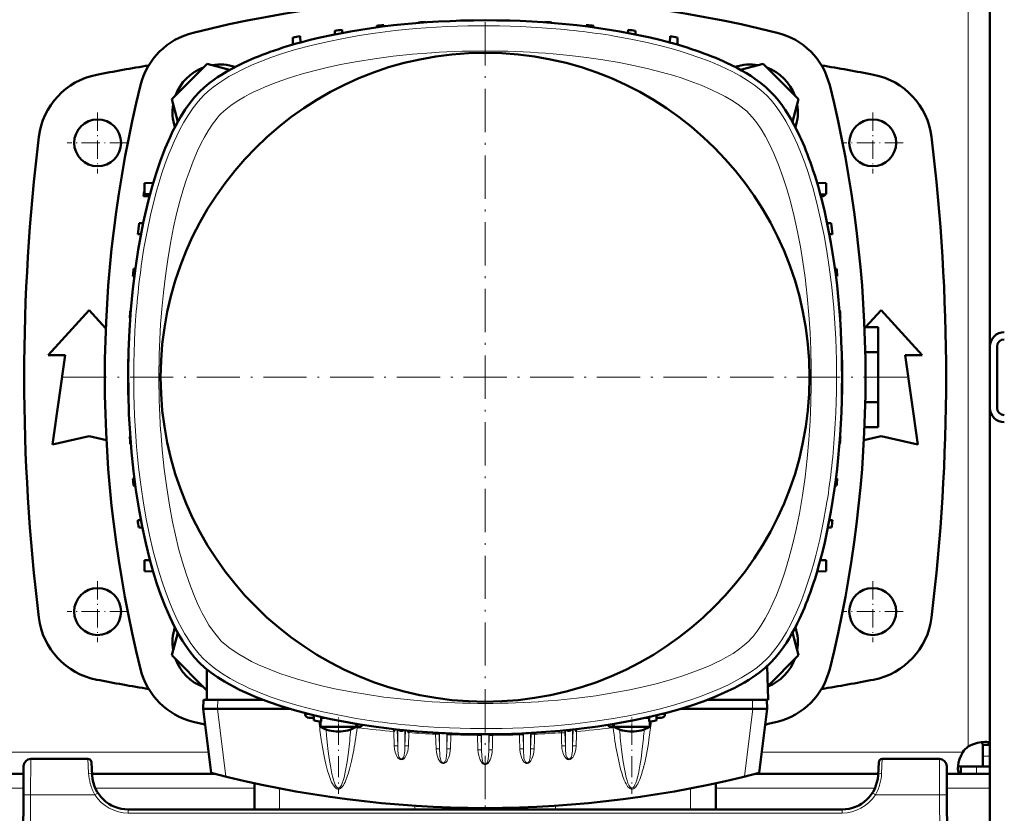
# Model space of a CAD drawing. Extents: x -1358 to 1757, y -1497 to 607.
# Tile 20 of 97: x 168 to 441, y -1271 to -1051. Entities that reach past the tile are written whole.
import ezdxf

# ---------------------------------------------------------------- set-up
doc = ezdxf.new("R2010")
doc.units = 0
doc.linetypes.add('DASHDOT', pattern=[18.5, 12, -3, 0.5, -3])

msp = doc.modelspace()

# ---------------------------------------------------------------- linework, layer by layer
at = {"color": 7, "linetype": 'DASHDOT', "lineweight": 18}
for p, q in [((296.78, -1033.33), (296.78, -1267.33)), ((413.78, -1150.33), (179.78, -1150.33))]:
    msp.add_line(p, q, dxfattribs=at)
at = {"color": 7, "lineweight": 18}
for p, q in [((430.79, -1150.33), (430.79, -1047.86)), ((430.79, -1150.33), (430.79, -1252.79)), ((222.65, -1239.83), (222.58, -1242.33)), ((370.98, -1242.33), (370.92, -1239.83)), ((224.85, -1261.08), (222.55, -1242.33)), ((371.01, -1242.33), (368.71, -1261.08)), ((246.9, -1243.86), (248.2, -1243.86)), ((345.37, -1243.86), (346.67, -1243.86)), ((261.39, -1247.13), (261.29, -1247.53)), ((261.84, -1247.29), (261.8, -1247.62)), ((272.4, -1248.05), (272.53, -1252.63)), ((272.53, -1248.06), (272.53, -1252.63)), ((321.17, -1248.05), (321.03, -1252.63)), ((321.03, -1248.06), (321.03, -1252.63)), ((331.72, -1247.29), (331.76, -1247.62)), ((332.18, -1247.13), (332.27, -1247.53)), ((271.42, -1248.59), (271.54, -1252.55)), ((274.53, -1248.27), (274.53, -1252.63)), ((274.53, -1252.63), (274.66, -1248.28)), ((275.53, -1252.55), (275.64, -1248.92)), ((283.04, -1248.93), (283.04, -1249.35)), ((283.04, -1249.35), (283.16, -1253.38)), ((284.03, -1248.98), (284.04, -1249.44)), ((284.04, -1249.44), (284.16, -1253.46)), ((284.16, -1248.99), (284.16, -1253.46)), ((286.16, -1249.09), (286.16, -1253.46)), ((286.16, -1253.46), (286.27, -1249.6)), ((286.27, -1249.6), (286.28, -1249.1)), ((287.15, -1253.38), (287.27, -1249.51)), ((287.27, -1249.51), (287.28, -1249.14)), ((294.66, -1249.32), (294.67, -1249.66)), ((294.67, -1249.66), (294.79, -1253.65)), ((295.66, -1249.33), (295.67, -1249.74)), ((295.67, -1249.74), (295.78, -1253.74)), ((295.78, -1249.33), (295.78, -1253.74)), ((297.78, -1249.33), (297.78, -1253.74)), ((297.9, -1249.74), (297.78, -1253.74)), ((297.91, -1249.33), (297.9, -1249.74)), ((298.9, -1249.32), (298.9, -1249.66)), ((306.3, -1249.51), (306.29, -1249.14)), ((307.3, -1249.6), (307.28, -1249.1)), ((307.41, -1253.46), (307.3, -1249.6)), ((307.41, -1249.09), (307.41, -1253.46)), ((309.41, -1248.99), (309.41, -1253.46)), ((309.52, -1249.44), (309.41, -1253.46)), ((309.53, -1248.98), (309.52, -1249.44)), ((310.52, -1248.93), (310.52, -1249.35)), ((317.93, -1248.92), (317.91, -1248.37)), ((319.03, -1252.63), (318.93, -1249.01)), ((319.03, -1248.27), (319.03, -1252.63)), ((220.06, -1254.33), (53.51, -1254.33)), ((170.76, -1256.22), (170.72, -1266.16)), ((186.62, -1256.22), (186.81, -1260.19)), ((429.26, -1254.33), (373.51, -1254.33)), ((406.76, -1260.19), (406.95, -1256.22)), ((422.86, -1266.16), (422.82, -1256.22)), ((436.79, -1255.46), (434.79, -1255.46)), ((433.09, -1260.33), (433.09, -1258.33)), ((168.73, -1264.33), (104.85, -1264.33)), ((232.79, -1264.33), (188.68, -1264.33)), ((239.79, -1264.37), (239.79, -1270.22)), ((353.79, -1264.36), (353.79, -1270.22)), ((404.89, -1264.33), (360.79, -1264.33)), ((436.79, -1264.33), (424.85, -1264.33)), ((170.72, -1266.16), (170.29, -1348.22)), ((188.55, -1266.16), (170.72, -1266.16)), ((189.14, -1265.78), (188.55, -1266.16)), ((189.39, -1265.63), (189.14, -1265.78)), ((422.86, -1266.16), (405.03, -1266.16)), ((422.86, -1266.16), (423.29, -1348.22)), ((277.29, -1269.2), (277.29, -1270.22)), ((316.29, -1269.19), (316.29, -1270.22)), ((197.8, -1271.21), (197.8, -1270.22)), ((395.78, -1271.21), (197.8, -1271.21)), ((395.78, -1270.22), (395.78, -1271.21))]:
    msp.add_line(p, q, dxfattribs=at)
at = {"color": 7, "lineweight": 50}
for p, q in [((436.79, -1141.76), (436.79, -1048.36)), ((289.97, -1051.41), (289.97, -1051.43)), ((303.6, -1051.41), (303.6, -1051.43)), ((257.1, -1053.97), (257.13, -1054.85)), ((266.72, -1052.84), (266.7, -1053.3)), ((268.72, -1052.64), (268.73, -1053.03)), ((278.35, -1051.9), (278.34, -1052.05)), ((280.35, -1051.78), (280.35, -1051.9)), ((313.22, -1051.78), (313.22, -1051.9)), ((315.22, -1051.9), (315.23, -1052.05)), ((324.85, -1052.64), (324.83, -1053.03)), ((326.85, -1052.84), (326.86, -1053.3)), ((336.47, -1053.97), (336.44, -1054.85)), ((243.4, -1058.1), (243.47, -1056.1)), ((245.53, -1057.5), (245.47, -1055.75)), ((255.1, -1054.24), (255.06, -1055.25)), ((338.47, -1054.24), (338.51, -1055.25)), ((348.03, -1057.5), (348.1, -1055.75)), ((350.16, -1058.1), (350.1, -1056.1)), ((219.67, -1063.41), (209.87, -1073.2)), ((225.92, -1065.08), (219.67, -1063.41)), ((373.92, -1063.41), (367.65, -1065.09)), ((383.71, -1073.2), (373.92, -1063.41)), ((209.87, -1073.2), (211.54, -1079.46)), ((382.03, -1079.48), (383.71, -1073.2)), ((202.27, -1096.55), (204.71, -1096.42)), ((202.27, -1099.55), (202.27, -1096.55)), ((388.86, -1096.42), (391.38, -1096.55)), ((391.38, -1096.55), (391.38, -1099.55)), ((202.02, -1100.08), (202.03, -1100.04)), ((203.67, -1100.14), (202.02, -1100.08)), ((202.03, -1100.04), (203.68, -1100.09)), ((202.27, -1099.55), (203.83, -1099.55)), ((389.76, -1099.63), (391.38, -1099.55)), ((389.9, -1100.14), (390.4, -1100.12)), ((201.92, -1107.58), (200.84, -1107.61)), ((392.73, -1107.61), (391.65, -1107.58)), ((200.42, -1110.64), (201.3, -1110.67)), ((392.26, -1110.67), (393.15, -1110.64)), ((199.1, -1122.27), (199.49, -1122.28)), ((199.29, -1120.27), (199.75, -1120.25)), ((393.81, -1120.25), (394.27, -1120.27)), ((394.08, -1122.28), (394.47, -1122.27)), ((175.57, -1144.2), (186.94, -1131.7)), ((186.94, -1131.7), (191.56, -1136.78)), ((198.35, -1131.89), (198.51, -1131.89)), ((395.06, -1131.89), (395.22, -1131.89)), ((402.3, -1136.47), (406.64, -1131.7)), ((406.64, -1131.7), (418.02, -1144.2)), ((198.23, -1133.89), (198.36, -1133.9)), ((395.21, -1133.9), (395.33, -1133.89)), ((402, -1136.47), (405.79, -1136.47)), ((405.79, -1136.47), (405.79, -1143.4)), ((180.32, -1144.2), (175.57, -1144.2)), ((176.82, -1168.95), (180.32, -1144.2)), ((197.86, -1143.52), (197.88, -1143.52)), ((395.69, -1143.52), (395.71, -1143.52)), ((402.22, -1143.4), (405.79, -1143.4)), ((405.79, -1143.4), (405.79, -1157.26)), ((413.27, -1144.2), (416.77, -1168.95)), ((418.02, -1144.2), (413.27, -1144.2)), ((436.79, -1141.83), (436.79, -1158.83)), ((438.79, -1141.83), (438.79, -1158.83)), ((197.78, -1145.52), (197.78, -1150.17)), ((197.82, -1145.52), (197.83, -1145.52)), ((395.74, -1145.52), (395.78, -1145.52)), ((395.78, -1155.14), (395.78, -1145.52)), ((395.78, -1145.52), (395.78, -1145.52)), ((197.78, -1150.49), (197.78, -1155.14)), ((197.82, -1155.14), (197.83, -1155.14)), ((395.74, -1155.14), (395.78, -1155.14)), ((395.78, -1155.14), (395.78, -1155.14)), ((197.86, -1157.14), (197.88, -1157.14)), ((395.69, -1157.14), (395.71, -1157.14)), ((402.22, -1157.26), (405.79, -1157.26)), ((405.79, -1157.26), (405.79, -1164.19)), ((436.79, -1158.9), (436.79, -1252.3)), ((402, -1164.19), (405.79, -1164.19)), ((186.94, -1166.7), (176.82, -1168.95)), ((191.74, -1167.77), (186.94, -1166.7)), ((198.23, -1166.77), (198.36, -1166.76)), ((198.35, -1168.77), (198.51, -1168.77)), ((395.06, -1168.77), (395.22, -1168.77)), ((395.21, -1166.76), (395.33, -1166.77)), ((406.64, -1166.7), (401.84, -1167.77)), ((416.77, -1168.95), (406.64, -1166.7)), ((199.1, -1178.39), (199.49, -1178.38)), ((394.08, -1178.38), (394.47, -1178.39)), ((199.29, -1180.39), (199.75, -1180.41)), ((393.81, -1180.41), (394.27, -1180.39)), ((201.3, -1189.99), (200.42, -1190.02)), ((392.26, -1189.99), (393.15, -1190.02)), ((200.69, -1192.02), (201.71, -1192.05)), ((391.86, -1192.05), (392.87, -1192.02)), ((202.27, -1201.11), (203.8, -1201.03)), ((202.27, -1201.11), (202.27, -1204.11)), ((389.76, -1201.03), (391.38, -1201.11)), ((391.38, -1204.11), (391.38, -1201.11)), ((204.71, -1204.24), (202.27, -1204.11)), ((388.86, -1204.24), (391.38, -1204.11)), ((211.54, -1221.2), (209.87, -1227.45)), ((383.71, -1227.45), (382.03, -1221.18)), ((209.87, -1227.45), (219.62, -1237.21)), ((375.18, -1235.99), (383.71, -1227.45)), ((219.62, -1239.83), (219.62, -1231.36)), ((375.04, -1230.42), (375.28, -1239.79)), ((218.65, -1239.83), (218.58, -1242.33)), ((219.62, -1239.83), (218.65, -1239.83)), ((235.21, -1239.83), (219.62, -1239.83)), ((375.28, -1239.83), (358.36, -1239.83)), ((374.98, -1242.33), (374.92, -1239.83)), ((375.28, -1239.83), (375.28, -1239.79)), ((220.76, -1260.04), (218.58, -1242.33)), ((218.58, -1242.33), (222.55, -1242.33)), ((222.58, -1242.33), (222.55, -1242.33)), ((222.58, -1242.33), (242.62, -1242.33)), ((350.94, -1242.33), (370.98, -1242.33)), ((370.98, -1242.33), (371.01, -1242.33)), ((374.98, -1242.33), (371.01, -1242.33)), ((372.81, -1260.04), (374.98, -1242.33)), ((246.91, -1243.53), (246.9, -1243.86)), ((247.98, -1244.83), (249.26, -1244.83)), ((249.28, -1245.54), (249.23, -1244.11)), ((251.28, -1245.86), (251.33, -1244.6)), ((251.32, -1244.83), (251.47, -1244.83)), ((251.47, -1244.83), (251.69, -1244.83)), ((251.69, -1244.83), (251.75, -1244.83)), ((252.33, -1244.83), (251.75, -1244.83)), ((341.81, -1244.83), (341.23, -1244.83)), ((342.09, -1244.83), (341.81, -1244.83)), ((342.09, -1244.83), (342.25, -1244.83)), ((342.28, -1245.86), (342.24, -1244.6)), ((344.28, -1245.54), (344.33, -1244.11)), ((344.31, -1244.83), (345.58, -1244.83)), ((346.65, -1243.53), (346.67, -1243.86)), ((251.08, -1247.29), (251.08, -1245.83)), ((251.69, -1247.29), (251.08, -1247.29)), ((258.48, -1247.29), (251.69, -1247.29)), ((261.08, -1247.29), (258.48, -1247.29)), ((261.08, -1247.29), (261.08, -1246.83)), ((271.77, -1247.98), (271.42, -1248.59)), ((321.79, -1247.98), (322.15, -1248.59)), ((332.48, -1247.29), (332.48, -1246.83)), ((333.09, -1247.29), (332.48, -1247.29)), ((333.09, -1247.29), (339.88, -1247.29)), ((339.88, -1247.29), (342.48, -1247.29)), ((342.48, -1247.29), (342.48, -1245.83)), ((275.33, -1248.34), (275.64, -1248.92)), ((434.79, -1252.3), (434.79, -1255.46)), ((436.79, -1252.3), (434.79, -1252.3)), ((436.79, -1252.3), (436.79, -1255.46)), ((186.62, -1256.22), (170.76, -1256.22)), ((422.82, -1256.22), (406.95, -1256.22)), ((434.79, -1255.46), (434.79, -1258.33)), ((436.79, -1255.46), (436.79, -1258.33)), ((168.76, -1258.21), (168.72, -1266.16)), ((187.81, -1260.74), (187.62, -1257.16)), ((405.95, -1257.16), (405.76, -1260.74)), ((424.82, -1258.21), (424.86, -1266.16)), ((428.76, -1260.33), (428.76, -1258.33)), ((433.09, -1258.33), (428.76, -1258.33)), ((436.79, -1258.33), (433.09, -1258.33)), ((436.79, -1258.33), (434.79, -1258.33)), ((436.79, -1260.33), (436.79, -1258.33)), ((168.75, -1260.33), (104.83, -1260.33)), ((221.88, -1260.33), (187.79, -1260.33)), ((405.78, -1260.33), (371.68, -1260.33)), ((428.76, -1260.33), (424.83, -1260.33)), ((433.09, -1260.33), (428.76, -1260.33)), ((436.79, -1260.33), (433.09, -1260.33)), ((436.79, -1260.33), (436.79, -1264.33)), ((232.79, -1262.93), (232.79, -1270.22)), ((360.79, -1262.92), (360.79, -1270.22)), ((436.79, -1264.33), (436.79, -1278.33)), ((168.29, -1348.22), (168.72, -1266.16)), ((425.29, -1348.22), (424.86, -1266.16)), ((395.78, -1270.22), (197.8, -1270.22))]:
    msp.add_line(p, q, dxfattribs=at)
at = {"color": 7, "linetype": 'DASHDOT', "lineweight": 18, "ltscale": 0.422498}
for p, q in [((189.29, -1076.88), (189.29, -1093.78)), ((404.29, -1076.88), (404.29, -1093.78)), ((189.29, -1206.88), (189.29, -1223.78)), ((404.29, -1206.88), (404.29, -1223.78))]:
    msp.add_line(p, q, dxfattribs=at)
at = {"color": 7, "linetype": 'DASHDOT', "lineweight": 18, "ltscale": 0.422501}
for p, q in [((197.74, -1085.33), (180.84, -1085.33)), ((412.74, -1085.33), (395.84, -1085.33)), ((197.74, -1215.33), (180.84, -1215.33)), ((412.74, -1215.33), (395.84, -1215.33))]:
    msp.add_line(p, q, dxfattribs=at)
at = {"color": 7, "linetype": 'DASHDOT', "lineweight": 18, "ltscale": 0.073828}
msp.add_line((256.08, -1247.54), (256.08, -1244.58), dxfattribs=at)
at = {"color": 7, "linetype": 'DASHDOT', "lineweight": 18, "ltscale": 0.073831}
msp.add_line((337.48, -1247.54), (337.48, -1244.58), dxfattribs=at)
at = {"color": 7, "linetype": 'DASHDOT', "lineweight": 18, "ltscale": 0.487851}
msp.add_line((256.08, -1246.4), (256.08, -1265.91), dxfattribs=at)
at = {"color": 7, "linetype": 'DASHDOT', "lineweight": 18, "ltscale": 0.487872}
msp.add_line((337.48, -1246.4), (337.48, -1265.91), dxfattribs=at)
at = {"color": 7, "linetype": 'DASHDOT', "lineweight": 18, "ltscale": 0.030692}
msp.add_line((296.79, -1269.09), (296.79, -1270.32), dxfattribs=at)
at = {"color": 7, "lineweight": 18}
for points in [[(218.66, -1072.21), (219.94, -1071.02), (221.36, -1069.86), (222.9, -1068.74), (224.56, -1067.65), (225.73, -1066.94), (226.95, -1066.26), (229.5, -1064.94), (232.2, -1063.7), (234.71, -1062.66), (237.32, -1061.67), (240.01, -1060.74), (242.08, -1060.08), (244.19, -1059.46), (248.5, -1058.3), (252.93, -1057.26), (257.46, -1056.34), (261.84, -1055.57), (266.28, -1054.9)], [(332.54, -1055.7), (337.19, -1056.54), (341.76, -1057.51), (346.22, -1058.59), (348.41, -1059.18), (350.56, -1059.8), (353.37, -1060.68), (356.1, -1061.62), (358.75, -1062.62), (360.46, -1063.31), (362.12, -1064.03), (363.72, -1064.77), (365.27, -1065.54), (367.5, -1066.75), (369.59, -1068.02), (371.51, -1069.34), (373.26, -1070.71), (374.11, -1071.45), (374.9, -1072.21)], [(223.61, -1077.16), (224.82, -1076.06), (226.24, -1074.95), (228.03, -1073.74), (230, -1072.57), (231.31, -1071.86), (232.67, -1071.18), (234.18, -1070.48), (235.73, -1069.8), (238.85, -1068.56), (242.23, -1067.38), (245.72, -1066.3), (249.3, -1065.32), (252.96, -1064.42), (256.67, -1063.62), (261.34, -1062.75), (266.06, -1061.99), (271.32, -1061.3), (276.62, -1060.75), (281.95, -1060.33)], [(315.63, -1060.64), (320.27, -1061.08), (324.88, -1061.63), (329.45, -1062.29), (333.97, -1063.06), (338.43, -1063.94), (342.07, -1064.77), (345.64, -1065.68), (349.13, -1066.68), (351.44, -1067.42), (353.7, -1068.19), (356.72, -1069.34), (359.61, -1070.58), (361.54, -1071.5), (363.38, -1072.47), (365.11, -1073.47)], [(202.15, -1114.58), (203, -1109.92), (203.96, -1105.35), (205.05, -1100.89), (205.64, -1098.7), (206.26, -1096.55), (207.14, -1093.74), (208.07, -1091.01), (209.07, -1088.36), (209.76, -1086.66), (210.49, -1084.99), (211.23, -1083.39), (212, -1081.84), (213.21, -1079.61), (214.47, -1077.53), (215.79, -1075.6), (217.16, -1073.85), (217.91, -1073), (218.66, -1072.21)], [(374.9, -1072.21), (376.09, -1073.49), (377.25, -1074.9), (378.37, -1076.45), (379.46, -1078.11), (380.17, -1079.28), (380.85, -1080.49), (382.17, -1083.04), (383.41, -1085.74), (384.46, -1088.26), (385.44, -1090.87), (386.37, -1093.56), (387.03, -1095.63), (387.65, -1097.73), (388.81, -1102.05), (389.85, -1106.48), (390.78, -1111.01), (391.55, -1115.39), (392.22, -1119.82)], [(365.11, -1073.47), (366.96, -1074.69), (367.84, -1075.33), (368.66, -1075.98), (369.34, -1076.57), (369.95, -1077.16)], [(219.92, -1082), (221.14, -1080.15), (221.79, -1079.27), (222.44, -1078.45), (223.03, -1077.77), (223.61, -1077.16)], [(369.95, -1077.16), (371.06, -1078.37), (372.17, -1079.79), (373.37, -1081.57), (374.53, -1083.52), (375.74, -1085.83), (376.89, -1088.29)], [(207.09, -1131.48), (207.54, -1126.84), (208.09, -1122.23), (208.74, -1117.66), (209.51, -1113.14), (210.39, -1108.68), (211.22, -1105.04), (212.13, -1101.47), (213.14, -1097.98), (213.87, -1095.67), (214.65, -1093.41), (215.79, -1090.39), (217.03, -1087.5), (217.95, -1085.57), (218.92, -1083.73), (219.92, -1082)], [(376.89, -1088.29), (377.55, -1089.85), (378.18, -1091.44), (379.38, -1094.72), (380.47, -1098.12), (381.47, -1101.61), (382.51, -1105.74), (383.44, -1109.96), (384.23, -1114.13), (384.93, -1118.36), (385.53, -1122.64), (386.13, -1127.82), (386.6, -1133.05), (386.92, -1137.88), (387.14, -1142.73), (387.25, -1147.59), (387.25, -1152.45), (387.15, -1157.31)], [(387.15, -1157.31), (386.93, -1162.53), (386.59, -1167.73), (386.13, -1172.91), (385.53, -1178.05), (384.8, -1183.13), (383.94, -1188.16), (383.05, -1192.53), (382.05, -1196.83), (381.03, -1200.65), (379.9, -1204.37), (378.78, -1207.64), (377.56, -1210.78), (376.59, -1213.03), (375.57, -1215.18), (374.49, -1217.21)], [(223.61, -1223.5), (222.51, -1222.29), (221.4, -1220.87), (220.19, -1219.08), (219.02, -1217.11), (218.32, -1215.8), (217.64, -1214.44), (216.93, -1212.94), (216.26, -1211.38), (215.02, -1208.26), (213.83, -1204.88), (212.75, -1201.39), (211.77, -1197.81), (210.88, -1194.16), (210.07, -1190.44), (209.2, -1185.78), (208.45, -1181.05), (207.76, -1175.8), (207.21, -1170.49), (206.79, -1165.16)], [(218.66, -1228.45), (217.47, -1227.17), (216.32, -1225.76), (215.19, -1224.21), (214.1, -1222.55), (213.4, -1221.38), (212.71, -1220.17), (211.4, -1217.61), (210.15, -1214.91), (209.11, -1212.4), (208.12, -1209.79), (207.2, -1207.1), (206.54, -1205.03), (205.91, -1202.92), (204.75, -1198.61), (203.71, -1194.18), (202.79, -1189.65), (202.02, -1185.27), (201.35, -1180.83)], [(391.41, -1186.08), (390.57, -1190.74), (389.6, -1195.31), (388.52, -1199.77), (387.93, -1201.95), (387.31, -1204.11), (386.43, -1206.91), (385.49, -1209.65), (384.5, -1212.29), (383.8, -1214), (383.08, -1215.66), (382.34, -1217.27), (381.57, -1218.82), (380.36, -1221.05), (379.09, -1223.13), (377.77, -1225.06), (376.4, -1226.81), (375.66, -1227.66), (374.9, -1228.45)], [(374.49, -1217.21), (373.39, -1219.06), (372.25, -1220.74), (371.1, -1222.24), (370.52, -1222.9), (369.95, -1223.5)], [(228.45, -1227.19), (226.61, -1225.97), (225.72, -1225.32), (224.91, -1224.67), (224.23, -1224.08), (223.61, -1223.5)], [(369.95, -1223.5), (368.75, -1224.6), (367.33, -1225.71), (365.54, -1226.92), (363.57, -1228.09), (362.26, -1228.79), (360.9, -1229.48), (359.39, -1230.18), (357.84, -1230.86), (354.71, -1232.09), (351.33, -1233.28), (347.85, -1234.36), (344.27, -1235.34), (340.61, -1236.23), (336.89, -1237.04), (332.23, -1237.91), (327.5, -1238.66), (322.25, -1239.35), (316.95, -1239.91), (311.61, -1240.32)], [(261.03, -1244.96), (256.37, -1244.11), (251.8, -1243.15), (247.34, -1242.06), (245.16, -1241.48), (243.01, -1240.85), (240.2, -1239.98), (237.47, -1239.04), (234.82, -1238.04), (233.11, -1237.35), (231.45, -1236.63), (229.84, -1235.88), (228.29, -1235.11), (226.06, -1233.91), (223.98, -1232.64), (222.05, -1231.32), (220.3, -1229.95), (219.46, -1229.2), (218.66, -1228.45)], [(277.93, -1240.02), (273.29, -1239.58), (268.68, -1239.03), (264.11, -1238.37), (259.59, -1237.6), (255.13, -1236.72), (251.5, -1235.89), (247.93, -1234.98), (244.43, -1233.97), (242.12, -1233.24), (239.87, -1232.47), (236.85, -1231.32), (233.96, -1230.08), (232.02, -1229.16), (230.18, -1228.19), (228.45, -1227.19)], [(374.9, -1228.45), (373.63, -1229.64), (372.21, -1230.8), (370.67, -1231.92), (369, -1233.01), (367.83, -1233.71), (366.62, -1234.4), (364.07, -1235.72), (361.37, -1236.96), (358.85, -1238), (356.24, -1238.99), (353.55, -1239.92), (351.48, -1240.57), (349.38, -1241.2), (345.06, -1242.36), (340.63, -1243.4), (336.1, -1244.32), (331.73, -1245.09), (327.29, -1245.76)], [(252.89, -1250.5), (253.19, -1253.4), (253.54, -1256.08), (253.86, -1258.15)], [(284.04, -1249.44), (284.04, -1249.43), (284.02, -1249.42), (283.92, -1249.39), (283.77, -1249.37), (283.04, -1249.35)], [(286.27, -1249.6), (286.27, -1249.59), (286.29, -1249.58), (286.39, -1249.55), (286.58, -1249.53), (287.27, -1249.51)], [(295.67, -1249.74), (295.66, -1249.74), (295.65, -1249.72), (295.54, -1249.69), (295.34, -1249.67), (294.67, -1249.66)], [(297.9, -1249.74), (297.9, -1249.74), (297.92, -1249.72), (298.03, -1249.69), (298.23, -1249.67), (298.9, -1249.66)], [(307.3, -1249.6), (307.29, -1249.59), (307.28, -1249.58), (307.18, -1249.55), (306.98, -1249.53), (306.3, -1249.51)], [(309.52, -1249.44), (309.53, -1249.43), (309.54, -1249.42), (309.64, -1249.39), (309.8, -1249.37), (310.52, -1249.35)], [(318.93, -1249.01), (318.92, -1249), (318.91, -1248.99), (318.81, -1248.96), (318.61, -1248.93), (317.93, -1248.92)], [(340.68, -1250.5), (340.37, -1253.4), (340.03, -1256.08), (339.71, -1258.15)], [(272.53, -1252.63), (272.53, -1252.63), (272.52, -1252.62), (272.45, -1252.59), (272.31, -1252.57), (271.93, -1252.55), (271.54, -1252.55)], [(271.54, -1252.55), (271.63, -1253.47), (271.84, -1254.37), (271.99, -1254.81), (272.17, -1255.24), (272.49, -1255.78), (272.7, -1256.02), (272.93, -1256.22), (273.23, -1256.38), (273.56, -1256.43), (273.76, -1256.4), (273.96, -1256.33), (274.3, -1256.09), (274.59, -1255.75), (274.83, -1255.37), (275.01, -1254.97), (275.31, -1254.09), (275.46, -1253.33), (275.53, -1252.55)], [(274.53, -1252.63), (274.54, -1252.63), (274.55, -1252.62), (274.62, -1252.59), (274.76, -1252.57), (275.14, -1252.55), (275.53, -1252.55)], [(284.16, -1253.46), (284.15, -1253.45), (284.12, -1253.44), (283.92, -1253.4), (283.28, -1253.37), (283.16, -1253.38)], [(283.16, -1253.38), (283.26, -1254.34), (283.47, -1255.28), (283.62, -1255.73), (283.8, -1256.17), (284.11, -1256.75), (284.3, -1257), (284.53, -1257.22), (284.8, -1257.38), (285.07, -1257.46), (285.36, -1257.44), (285.62, -1257.33), (285.84, -1257.17), (286.03, -1256.97), (286.22, -1256.72), (286.38, -1256.45), (286.57, -1256.06), (286.72, -1255.67), (286.98, -1254.75), (287.13, -1253.81), (287.15, -1253.38)], [(285.25, -1257.25), (285.43, -1257.18), (285.59, -1257.05), (285.72, -1256.87), (285.81, -1256.67), (285.95, -1256.24), (286, -1255.95), (286.07, -1255.37), (286.14, -1254.19), (286.16, -1253.46)], [(286.16, -1253.46), (286.16, -1253.46), (286.17, -1253.45), (286.24, -1253.42), (286.38, -1253.4), (286.76, -1253.37), (287.15, -1253.38)], [(307.41, -1253.46), (307.4, -1253.45), (307.37, -1253.44), (307.17, -1253.4), (306.53, -1253.37), (306.41, -1253.38)], [(310.4, -1253.38), (310.31, -1254.34), (310.1, -1255.28), (309.95, -1255.73), (309.77, -1256.17), (309.45, -1256.75), (309.26, -1257), (309.04, -1257.22), (308.77, -1257.38), (308.49, -1257.46), (308.2, -1257.44), (307.95, -1257.33), (307.72, -1257.17), (307.53, -1256.97), (307.34, -1256.72), (307.18, -1256.45), (307, -1256.06), (306.84, -1255.67), (306.58, -1254.75), (306.44, -1253.81), (306.41, -1253.38)], [(308.32, -1257.25), (308.13, -1257.18), (307.98, -1257.05), (307.85, -1256.87), (307.75, -1256.67), (307.62, -1256.24), (307.56, -1255.95), (307.5, -1255.37), (307.43, -1254.19), (307.41, -1253.46)], [(309.41, -1253.46), (309.41, -1253.46), (309.42, -1253.45), (309.49, -1253.42), (309.63, -1253.4), (310.01, -1253.37), (310.4, -1253.38)], [(319.03, -1252.63), (319.03, -1252.63), (319.02, -1252.62), (318.95, -1252.59), (318.81, -1252.57), (318.43, -1252.55), (318.04, -1252.55)], [(322.03, -1252.55), (321.94, -1253.47), (321.73, -1254.37), (321.58, -1254.81), (321.39, -1255.24), (321.07, -1255.78), (320.87, -1256.02), (320.63, -1256.22), (320.34, -1256.38), (320.01, -1256.43), (319.8, -1256.4), (319.61, -1256.33), (319.27, -1256.09), (318.97, -1255.75), (318.74, -1255.37), (318.55, -1254.97), (318.26, -1254.09), (318.1, -1253.33), (318.04, -1252.55)], [(321.03, -1252.63), (321.04, -1252.62), (321.07, -1252.61), (321.18, -1252.58), (321.36, -1252.56), (322.03, -1252.55)], [(256.41, -1264.51), (256.65, -1264.4), (256.86, -1264.24), (257.07, -1264.04), (257.26, -1263.81), (257.49, -1263.48), (257.7, -1263.13), (257.95, -1262.64), (258.18, -1262.14), (258.56, -1261.12), (258.9, -1260.1), (259.19, -1259.06), (259.74, -1256.83), (260.19, -1254.59)], [(256.67, -1263.89), (256.92, -1263.47), (257.16, -1262.91), (257.4, -1262.21), (257.64, -1261.39), (258.08, -1259.41), (258.49, -1257.04), (258.86, -1254.3)], [(272.63, -1254.51), (272.7, -1255.01), (272.75, -1255.26), (272.87, -1255.62)], [(272.87, -1255.62), (273.02, -1255.89), (273.23, -1256.1), (273.44, -1256.19)], [(273.44, -1256.19), (273.61, -1256.19), (273.76, -1256.14), (273.94, -1256), (274.14, -1255.73)], [(274.14, -1255.73), (274.29, -1255.33), (274.36, -1255.05), (274.44, -1254.49)], [(284.25, -1255.4), (284.31, -1255.93), (284.36, -1256.19), (284.46, -1256.58), (284.6, -1256.88), (284.7, -1257.01), (284.86, -1257.16), (285.06, -1257.25), (285.25, -1257.25)], [(295.78, -1253.74), (295.78, -1253.74), (295.77, -1253.73), (295.7, -1253.7), (295.56, -1253.68), (295.18, -1253.65), (294.79, -1253.65)], [(294.79, -1253.65), (294.86, -1254.46), (295.01, -1255.26), (295.24, -1256.03), (295.42, -1256.49), (295.64, -1256.94), (295.93, -1257.35), (296.11, -1257.53), (296.32, -1257.68), (296.54, -1257.78), (296.78, -1257.82)], [(295.78, -1253.74), (295.85, -1255.38), (295.93, -1256.25), (296.02, -1256.69), (296.17, -1257.13), (296.33, -1257.38), (296.54, -1257.57), (296.78, -1257.63)], [(298.78, -1253.65), (298.71, -1254.46), (298.56, -1255.26), (298.33, -1256.03), (298.15, -1256.49), (297.92, -1256.94), (297.63, -1257.35), (297.45, -1257.53), (297.25, -1257.68), (297.02, -1257.78), (296.78, -1257.82)], [(297.78, -1253.74), (297.72, -1255.38), (297.63, -1256.25), (297.55, -1256.69), (297.4, -1257.13), (297.24, -1257.38), (297.02, -1257.57), (296.78, -1257.63)], [(297.78, -1253.74), (297.79, -1253.74), (297.8, -1253.73), (297.87, -1253.7), (298.01, -1253.68), (298.39, -1253.65), (298.78, -1253.65)], [(309.32, -1255.4), (309.26, -1255.93), (309.21, -1256.19), (309.1, -1256.58), (308.96, -1256.88), (308.87, -1257.01), (308.7, -1257.16), (308.51, -1257.25), (308.32, -1257.25)], [(319.42, -1255.73), (319.27, -1255.33), (319.21, -1255.05), (319.13, -1254.49)], [(320.12, -1256.19), (319.96, -1256.19), (319.8, -1256.14), (319.62, -1256), (319.42, -1255.73)], [(320.7, -1255.62), (320.54, -1255.89), (320.33, -1256.1), (320.12, -1256.19)], [(320.93, -1254.51), (320.87, -1255.01), (320.81, -1255.26), (320.7, -1255.62)], [(337.15, -1264.51), (336.92, -1264.4), (336.71, -1264.24), (336.5, -1264.04), (336.31, -1263.81), (336.07, -1263.48), (335.86, -1263.13), (335.61, -1262.64), (335.39, -1262.14), (335, -1261.12), (334.67, -1260.1), (334.37, -1259.06), (333.83, -1256.83), (333.37, -1254.59)], [(336.9, -1263.89), (336.65, -1263.47), (336.4, -1262.91), (336.16, -1262.21), (335.93, -1261.39), (335.49, -1259.41), (335.08, -1257.04), (334.7, -1254.3)], [(252.81, -1258.44), (253.09, -1259.5), (253.41, -1260.55), (253.91, -1261.94), (254.2, -1262.62), (254.43, -1263.07), (254.69, -1263.5), (254.98, -1263.91), (255.18, -1264.12), (255.4, -1264.32), (255.65, -1264.47), (255.95, -1264.56), (256.26, -1264.55), (256.41, -1264.51)], [(253.86, -1258.15), (254.28, -1260.33), (254.5, -1261.28), (254.73, -1262.1), (254.97, -1262.82), (255.22, -1263.41), (255.47, -1263.85), (255.72, -1264.13), (255.89, -1264.24), (256.06, -1264.28), (256.22, -1264.26)], [(340.76, -1258.44), (340.47, -1259.5), (340.16, -1260.55), (339.66, -1261.94), (339.36, -1262.62), (339.13, -1263.07), (338.88, -1263.5), (338.58, -1263.91), (338.39, -1264.12), (338.17, -1264.32), (337.91, -1264.47), (337.62, -1264.56), (337.3, -1264.55), (337.15, -1264.51)], [(339.71, -1258.15), (339.29, -1260.33), (339.07, -1261.28), (338.84, -1262.1), (338.6, -1262.82), (338.35, -1263.41), (338.09, -1263.85), (337.84, -1264.13), (337.67, -1264.24), (337.5, -1264.28), (337.34, -1264.26)], [(256.22, -1264.26), (256.45, -1264.13), (256.67, -1263.89)], [(337.34, -1264.26), (337.12, -1264.13), (336.9, -1263.89)], [(168.72, -1266.16), (168.72, -1266.16), (168.75, -1266.16), (170.72, -1266.16)]]:
    msp.add_lwpolyline(points, dxfattribs=at)
at = {"color": 7, "lineweight": 50}
for points in [[(229.79, -1063.11), (228.25, -1063.86), (226.67, -1064.68), (225.16, -1065.52), (223.65, -1066.42), (222.58, -1067.12), (221.52, -1067.84), (220.15, -1068.87), (218.83, -1069.97), (217.59, -1071.13)], [(375.98, -1071.13), (374.6, -1069.85), (373.14, -1068.65), (371.61, -1067.54), (370.44, -1066.76), (369.25, -1066.01), (367.87, -1065.21), (366.49, -1064.46), (365.12, -1063.76), (363.77, -1063.11)], [(217.59, -1071.13), (216.21, -1072.62), (214.88, -1074.27), (213.61, -1076.06), (212.39, -1078), (211.61, -1079.34), (210.86, -1080.73), (210.11, -1082.2), (209.39, -1083.72), (208.04, -1086.83), (206.73, -1090.24), (205.52, -1093.79), (204.41, -1097.45), (203.39, -1101.22), (202.46, -1105.07), (201.93, -1107.52), (201.43, -1109.99), (200.54, -1115.02), (199.77, -1120.12), (199.41, -1122.94), (199.08, -1125.78), (198.54, -1131.51), (198.14, -1137.28), (197.89, -1143.08), (197.79, -1148.9), (197.82, -1154.72), (198, -1160.54), (198.29, -1165.85), (198.71, -1171.13), (199.25, -1176.36), (199.91, -1181.55), (200.7, -1186.66), (201.63, -1191.69), (202.65, -1196.38), (203.2, -1198.69), (203.79, -1200.97), (204.73, -1204.33), (205.76, -1207.6), (206.86, -1210.77), (208.04, -1213.83), (209.31, -1216.77), (210.66, -1219.55), (211.39, -1220.92), (212.14, -1222.25), (212.87, -1223.45), (213.61, -1224.6), (214.89, -1226.4), (216.21, -1228.04), (217.59, -1229.53)], [(384, -1083.34), (383.25, -1081.79), (382.44, -1080.21), (381.59, -1078.7), (380.69, -1077.2), (380, -1076.12), (379.27, -1075.07), (378.24, -1073.7), (377.15, -1072.38), (375.98, -1071.13)], [(375.98, -1229.53), (377.26, -1228.15), (378.46, -1226.68), (379.57, -1225.16), (380.36, -1223.99), (381.1, -1222.8), (381.9, -1221.41), (382.65, -1220.03), (383.35, -1218.66), (384, -1217.32)], [(217.59, -1229.53), (219.07, -1230.9), (220.72, -1232.23), (222.52, -1233.5), (224.45, -1234.73), (225.79, -1235.5), (227.18, -1236.25), (228.65, -1237), (230.17, -1237.72), (233.29, -1239.07), (236.69, -1240.38), (240.24, -1241.59), (243.9, -1242.7), (247.67, -1243.72), (251.52, -1244.65), (253.97, -1245.18), (256.45, -1245.68), (261.47, -1246.58), (266.57, -1247.34), (269.4, -1247.71), (272.24, -1248.03), (277.96, -1248.57), (283.74, -1248.97), (289.54, -1249.22), (295.36, -1249.32), (301.18, -1249.29), (306.99, -1249.11), (312.3, -1248.82), (317.58, -1248.4), (322.82, -1247.87), (328, -1247.2), (333.11, -1246.41), (338.14, -1245.48), (342.84, -1244.47), (345.15, -1243.91), (347.42, -1243.32), (350.78, -1242.38), (354.05, -1241.35), (357.23, -1240.25), (360.29, -1239.07), (363.22, -1237.8), (366.01, -1236.45), (367.38, -1235.72), (368.7, -1234.97), (369.9, -1234.24), (371.06, -1233.5), (372.85, -1232.22), (374.49, -1230.9), (375.98, -1229.53)], [(435.37, -1251.45), (434.43, -1251.53), (433.37, -1251.75), (432.26, -1252.1), (431.51, -1252.42), (430.79, -1252.79)], [(434.79, -1252.3), (434.75, -1251.96), (434.6, -1251.71), (434.36, -1251.54)], [(436.79, -1252.3), (436.77, -1252.11), (436.72, -1251.95), (436.62, -1251.81), (436.48, -1251.69), (436.31, -1251.6), (436.1, -1251.53), (435.76, -1251.47), (435.37, -1251.45)], [(429.26, -1254.33), (428.78, -1255.28), (428.4, -1256.25), (428.13, -1257.22), (427.97, -1258.14), (427.91, -1258.91)], [(427.91, -1258.91), (427.97, -1259.56), (428.05, -1259.82), (428.15, -1260.02), (428.29, -1260.18), (428.46, -1260.28), (428.76, -1260.33)], [(428, -1257.89), (428.17, -1258.14), (428.42, -1258.28), (428.76, -1258.33)]]:
    msp.add_lwpolyline(points, dxfattribs=at)
for centre, radius in [((296.78, -1150.33), 90), ((189.29, -1085.33), 6.5), ((404.29, -1085.33), 6.5), ((189.29, -1215.33), 6.5), ((404.29, -1215.33), 6.5)]:
    msp.add_circle(centre, radius, dxfattribs=at)
for centre, radius, start, end in [((296.79, -1379.95), 335.12, 76.0141, 103.9859), ((296.78, -1351.33), 300, 90.9192, 91.3012), ((296.78, -1351.33), 300, 88.6988, 89.0808), ((296.78, -1351.33), 300, 97.602, 97.9876), ((296.78, -1351.33), 300, 95.3674, 95.7512), ((296.78, -1351.33), 300, 93.1409, 93.5235), ((296.78, -1351.33), 300, 86.4765, 86.8591), ((296.78, -1351.33), 300, 84.2488, 84.6326), ((296.78, -1351.33), 300, 82.0124, 82.398), ((220.63, -1074.17), 20, 103.9859, 166.0141), ((296.78, -1351.33), 300, 99.8484, 100.2363), ((296.78, -1351.33), 300, 79.7637, 80.1516), ((372.95, -1074.17), 20, 13.9859, 76.0141), ((296.79, -1621.58), 565.5, 99.4939, 100.9844), ((223.25, -1076.79), 13.2, 110.38, 159.62), ((223.25, -1076.79), 13.2, 71.5125, 99.62), ((370.33, -1076.79), 13.2, 80.38, 108.5343), ((370.33, -1076.79), 13.2, 20.38, 69.62), ((296.79, -1621.58), 565.5, 79.0156, 80.5062), ((192.85, -1086.07), 20, 100.9844, 173.0365), ((400.73, -1086.07), 20, 6.9635, 79.0156), ((526.41, -1150.33), 335.12, 166.0141, 193.9859), ((67.17, -1150.33), 335.12, 346.0141, 13.9859), ((223.25, -1076.79), 13.2, 170.38, 198.4658), ((370.33, -1076.79), 13.2, 341.444, 9.62), ((718.94, -1150.33), 550, 173.0365, 186.9635), ((-125.36, -1150.33), 550, 353.0365, 6.9635), ((497.78, -1150.33), 300, 170.0727, 170.3496), ((390.37, -1099.13), 1, 272, 334.7073), ((497.78, -1150.33), 300, 171.8143, 172.398), ((95.78, -1150.33), 300, 7.602, 8.1857), ((497.78, -1150.33), 300, 174.2488, 174.6326), ((95.78, -1150.33), 300, 5.3674, 5.7512), ((497.78, -1150.33), 300, 176.4765, 176.8591), ((95.78, -1150.33), 300, 3.1409, 3.5235), ((440.79, -1141.83), 4, 90, 180), ((440.79, -1141.83), 2, 90, 180), ((497.78, -1150.33), 300, 178.6988, 179.0808), ((95.78, -1150.33), 300, 0.9192, 1.3012), ((198.78, -1155.14), 1, 180.0772, 196.9461), ((497.78, -1150.33), 300, 180.9192, 181.3012), ((95.78, -1150.33), 300, 358.6988, 359.0808), ((440.79, -1158.83), 4, 180, 270), ((440.79, -1158.83), 2, 180, 270), ((497.78, -1150.33), 300, 183.1409, 183.5235), ((95.78, -1150.33), 300, 356.4765, 356.8591), ((497.78, -1150.33), 300, 185.3674, 185.7512), ((95.78, -1150.33), 300, 354.2488, 354.6326), ((497.78, -1150.33), 300, 187.6021, 187.9876), ((95.78, -1150.33), 300, 352.0124, 352.398), ((192.85, -1214.59), 20, 186.9635, 259.0156), ((400.73, -1214.59), 20, 280.9844, 353.0365), ((223.25, -1223.87), 13.2, 161.5341, 189.62), ((370.33, -1223.87), 13.2, 350.38, 18.5561), ((223.25, -1223.87), 13.2, 200.38, 249.62), ((370.33, -1223.87), 13.2, 291.5834, 339.62), ((220.63, -1226.49), 20, 193.9859, 256.0141), ((372.95, -1226.49), 20, 283.9859, 346.0141), ((296.79, -679.08), 565.5, 259.0156, 260.5061), ((296.79, -679.08), 565.5, 279.4938, 280.9844), ((296.79, -920.71), 335.12, 256.0141, 256.5985), ((296.78, -949.33), 300, 260.8898, 261.2765), ((256.08, -1238.63), 10, 240, 270), ((256.08, -1238.63), 10, 270, 300), ((261.92, -1246.29), 1, 191.4887, 330), ((273.53, -1247.43), 1, 221.6126, 306.7162), ((320.03, -1247.43), 1, 233.2844, 318.3869), ((331.64, -1246.29), 1, 210, 348.5114), ((337.48, -1238.63), 10, 240, 270), ((337.48, -1238.63), 10, 270, 300), ((296.78, -949.33), 300, 278.7235, 279.1102), ((296.79, -920.71), 335.12, 283.3984, 283.9859), ((285.16, -1248.1), 1, 246.8763, 287.4426), ((308.41, -1248.1), 1, 252.559, 293.1221), ((434.91, -1258.45), 7, 126.0861, 143.9183), ((170.76, -1258.22), 2, 90, 179.7), ((186.62, -1257.22), 1, 3, 90), ((406.95, -1257.22), 1, 90, 177), ((422.82, -1258.22), 2, 0.3, 90), ((197.8, -1260.22), 10, 183, 270), ((197.79, -1260.22), 10, 183.9422, 198.8098), ((296.78, -969.83), 300, 255.32, 284.68), ((395.78, -1260.22), 10, 270, 357.0001), ((197.81, -1260.21), 10.02, 194.756, 198.7969)]:
    msp.add_arc(centre, radius, start, end, dxfattribs=at)
at = {"color": 7, "lineweight": 18}
for centre, radius, start, end in [((410.76, -1226.82), 161.22, 186.7462, 188.5467), ((453.79, -1230.98), 201.85, 184.8456, 185.5494), ((96.69, -1234.57), 163.37, 353.0644, 355.2758), ((261.74, -1246.26), 1.35, 234.6002, 250.4746), ((296.78, -948.96), 300.7, 263.3195, 265.1616), ((331.24, -1243.15), 4.5, 276.6805, 283.2935), ((331.82, -1246.26), 1.35, 289.5262, 305.3945), ((496.73, -1234.57), 163.22, 184.7279, 186.9413), ((139.78, -1230.98), 201.85, 354.4506, 355.1544), ((182.8, -1226.82), 161.22, 351.4533, 353.2538), ((296.78, -948.96), 300.7, 265.9673, 267.3812), ((296.78, -948.96), 300.7, 268.1866, 269.5974), ((360.31, -1247.78), 41.4, 180.6944, 181.6999), ((293.71, -1252.48), 21.17, 180.4253, 185.5172), ((252.75, -1252.44), 21.78, 354.6176, 359.5018), ((310.12, -1253.24), 25.96, 180.4973, 184.7844), ((283.44, -1253.24), 25.96, 355.2156, 359.5027), ((340.81, -1252.44), 21.78, 180.4982, 185.3824), ((299.86, -1252.48), 21.17, 354.4828, 359.5747), ((200.37, -1259.54), 13.58, 182.7354, 195.3114), ((393.25, -1259.55), 13.53, 344.6596, 357.2824), ((199.8, -1259.68), 12.98, 195.3711, 209.9371), ((257.47, -1263.52), 1.45, 210.6768, 223.1147), ((336.1, -1263.52), 1.45, 316.8774, 329.3325), ((393.75, -1259.68), 13.01, 330.0886, 344.6192), ((197.8, -1260.21), 11, 212.7709, 269.9923), ((395.77, -1260.21), 11, 270.0069, 327.2297), ((370.32, -1319.56), 63.69, 56.9791, 57.8765)]:
    msp.add_arc(centre, radius, start, end, dxfattribs=at)
at = {"color": 7, "lineweight": 50}
for centre, major_axis, ratio, start_param, end_param in [((298.33, -1082.77), (86.66, -0.65), 0.36274, 1.591335, 2.189042), ((295.21, -1082.77), (86.68, 0.66), 0.362703, 0.952302, 1.549968), ((306.94, -1084.57), (94.64, -3.02), 0.351803, 2.250394, 2.535), ((286.74, -1084.53), (94.51, 2.98), 0.351815, 0.60704, 0.891907), ((362.54, -1160.49), (-3.02, -94.64), 0.351803, 2.250394, 2.535), ((364.34, -1151.87), (-0.65, -86.66), 0.36274, 1.591334, 2.189042), ((198.78, -1145.52), (0, -0.999), 0.999391, 4.416449, 4.711037), ((364.34, -1148.76), (0.66, -86.68), 0.362703, 0.952302, 1.549967), ((362.58, -1140.29), (2.98, -94.51), 0.351814, 0.60704, 0.891907), ((248.05, -1243.83), (1.14, 0.23), 0.853683, 2.936487, 4.481103), ((345.51, -1243.83), (1.14, -0.23), 0.853683, 4.943675, 6.488291)]:
    msp.add_ellipse(centre, major_axis=major_axis, ratio=ratio, start_param=start_param, end_param=end_param, dxfattribs=at)
at = {"color": 7, "lineweight": 18}
for centre, major_axis, ratio, start_param, end_param in [((296.77, -1082.21), (83.23, 0.01), 0.352744, 1.380583, 1.945852), ((296.98, -1081.96), (82.84, -0.08), 0.351398, 1.127543, 1.382617), ((296.77, -1087.76), (79.94, 0.01), 0.349164, 1.332486, 1.757153), ((228.42, -1150.13), (-0.08, -82.84), 0.351398, 4.269136, 4.52421), ((364.9, -1150.32), (0.01, -83.23), 0.352744, 1.380582, 1.945852), ((234.21, -1150.35), (0.01, -79.94), 0.349164, 4.474079, 4.898746), ((228.67, -1150.34), (0.01, -83.23), 0.352744, 4.522175, 5.087445), ((365.15, -1150.53), (-0.08, -82.84), 0.351398, 1.127543, 1.382617), ((296.8, -1212.9), (79.94, 0.01), 0.349164, 4.474079, 4.898746), ((251.79, -1243.83), (0, 1), 0.866025, 2.577768, 3.101963), ((296.58, -1218.69), (82.84, -0.08), 0.351398, 4.269136, 4.52421), ((341.78, -1243.83), (0, 1), 0.866025, 3.181224, 3.705428), ((256.32, -1203.22), (-0.19, -61.27), 0.120604, 0.577016, 0.762779), ((262.33, -1243.22), (-4.47, 0), 0.992546, 1.337092, 1.453325), ((296.79, -1218.45), (83.23, 0.01), 0.352744, 4.522175, 5.087444), ((296.78, -953.36), (-298.53, 0), 0.992546, 1.655874, 1.68826), ((337.24, -1203.22), (0.19, -61.27), 0.120604, 5.520407, 5.706169), ((255.93, -1202.82), (0.13, -61.72), 0.121044, 5.602064, 5.834263), ((4784.74, -1379.47), (-4487.76, 0), 0.992546, 6.254039, 6.254936), ((296.78, -953.43), (-298.46, 0), 0.992546, 1.577876, 1.602684), ((-4245.85, -1381.36), (-4554.08, 0), 0.992546, 3.169911, 3.170766), ((4896.17, -1382.31), (-4587.61, 0), 0.992546, 6.25398, 6.254865), ((296.78, -953.41), (-298.48, 0), 0.992546, 1.616846, 1.641707), ((-4481.21, -1388.44), (-4801.2, 0), 0.992546, 3.170112, 3.170874), ((5181.94, -1390.17), (-4861.89, 0), 0.992546, 6.253842, 6.254662), ((337.63, -1202.82), (-0.13, -61.72), 0.121044, 0.448922, 0.681121), ((186.81, -1260.79), (0.999, 0.052), 0.602126, 0.000227, 1.539305), ((406.76, -1260.79), (0.999, -0.053), 0.602236, 1.602683, 3.141439), ((422.86, -1266.17), (-2, -0.01), 0.005236, 3.141593, 4.712362)]:
    msp.add_ellipse(centre, major_axis=major_axis, ratio=ratio, start_param=start_param, end_param=end_param, dxfattribs=at)

doc.saveas('drawing.dxf')
